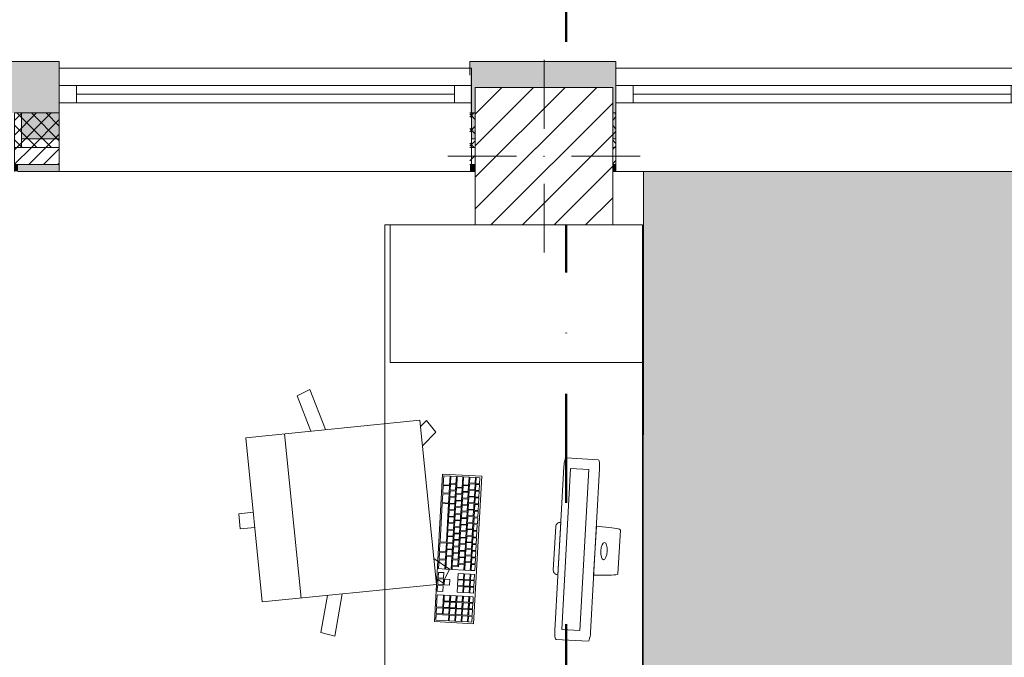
# Model space of a CAD drawing. Header units: millimetres. Extents: x -30280 to 19093, y -19247 to 4746.
# Tile 6 of 164: x -20576 to -17711, y -13752 to -11898. Entities that reach past the tile are written whole.
import ezdxf
from ezdxf.enums import TextEntityAlignment as Align

# ---------------------------------------------------------------- set-up
doc = ezdxf.new("R2010")
doc.units = ezdxf.units.MM
doc.header["$MEASUREMENT"] = 0
doc.linetypes.add('Punto & Rayas', pattern=[670.277762, 317.5, -176.388889, 0, -176.388874])
doc.linetypes.add('Wipeout_Contour', pattern=[1000, 0, -1000])
for name, color, linetype, lineweight, true_color in [('01_2D_Ambit_Pluma_Nº__242', 7, 'Continuous', 50, 0xfb0013), ('12_FAÇ_Façana_Pluma_Nº__102', 7, 'Continuous', 5, 0xcccccc), ('12_FAÇ_Façana_Pluma_Nº__174', 7, 'Continuous', 13, 0xe4ad2c), ('12_FAÇ_Façana_Pluma_Nº__176', 7, 'Continuous', 15, 0x93a0c6), ('Nuevo_05_AUX_Treball_Pluma_Nº__3', 7, 'Continuous', 5, 0xa4a4a4)]:
    doc.layers.add(name, color=color, linetype=linetype, lineweight=lineweight, true_color=true_color)
for name, color, linetype in [('10_ESTR_Pilars', 7, 'Continuous'), ('12_FAÇ_Façana', 7, 'Continuous'), ('Nuevo_05_AUX_Treball', 7, 'Continuous'), ('Nuevo_09_EI_Mobiliari general', 7, 'Continuous'), ('Nuevo_Ventanas Archicad', 7, 'Continuous'), ('Ventanas Archicad', 7, 'Continuous')]:
    doc.layers.add(name, color=color, linetype=linetype)
for name, color, linetype, lineweight in [('10_ESTR_Pilars_Pluma_Nº__20', 1, 'Continuous', 5), ('10_ESTR_Pilars_Pluma_Nº__28', 7, 'Continuous', 20), ('10_ESTR_Pilars_Pluma_Nº__42', 8, 'Continuous', 25), ('12_FAÇ_Façana_Pluma_Nº__1', 7, 'Continuous', 5), ('12_FAÇ_Façana_Pluma_Nº__2', 8, 'Continuous', 5), ('12_FAÇ_Façana_Pluma_Nº__7', 7, 'Continuous', 5), ('Nuevo_09_EI_Mobiliari general_Pluma_Nº__1', 7, 'Continuous', 5), ('Nuevo_Sellos de Zona Archicad_Pluma_Nº__1', 7, 'Continuous', 5), ('Nuevo_Ventanas Archicad_Pluma_Nº__1', 7, 'Continuous', 5), ('Nuevo_Ventanas Archicad_Pluma_Nº__7', 7, 'Continuous', 5), ('Ventanas Archicad_Pluma_Nº__1', 7, 'Continuous', 5), ('Ventanas Archicad_Pluma_Nº__7', 7, 'Continuous', 5)]:
    doc.layers.add(name, color=color, linetype=linetype, lineweight=lineweight)
doc.styles.add('Estilo_Generado_1', font='txt')
pattern_1 = [(45, (0, 0), (-21.213203, 21.213203), [])]
pattern_2 = [(45, (0, 0), (-21.213203, 21.213203), []), (135, (0, 0), (21.213203, 21.213203), [])]
pattern_3 = [(0, (0, 0), (0, 75), [0, -75])]

# ---------------------------------------------------------------- blocks, each defined once
blk = doc.blocks.new('Planta 1_Sala d_Espera_11_1', base_point=(-17126.3, -15685.3))
at = {"layer": 'Nuevo_05_AUX_Treball', "linetype": 'Continuous', "lineweight": 0, "true_color": 0xf0ffcc}
blk.add_hatch(color=254, dxfattribs=at).paths.add_polyline_path([(-18761.4, -12339), (-18763.6, -16938), (-13089.4, -16938), (-13089.3, -15430.9), (-13084.7, -12339), (-14286.1, -12339), (-14286.1, -12404), (-17641.1, -12404), (-17641.1, -12339)])
at = {"layer": 'Nuevo_05_AUX_Treball_Pluma_Nº__3', "color": 253, "linetype": 'Continuous', "lineweight": 5, "true_color": 0xa4a4a4, "flags": 128}
blk.add_lwpolyline([(-18761.4, -12339), (-18763.6, -16938), (-13089.4, -16938), (-13089.3, -15430.9), (-13084.7, -12339), (-14286.1, -12339), (-14286.1, -12404), (-17641.1, -12404), (-17641.1, -12339)], close=True, dxfattribs=at)
at = {"layer": 'Nuevo_Sellos de Zona Archicad_Pluma_Nº__1', "color": 7, "lineweight": 5, "style": 'Estilo_Generado_1'}
for tag, p in [('ROOM_NAME', (-17126.3, -15743.4)), ('ROOM_NUMBER', (-17126.3, -15967.8)), ('ROOM_AREA', (-17126.3, -16195.2))]:
    blk.add_attdef(tag, text='', height=120, dxfattribs=at).set_placement(p, align=Align.TOP_LEFT)
blk = doc.blocks.new('Muro_28_1', base_point=(-18841.1, -12339))
at = {"layer": '12_FAÇ_Façana_Pluma_Nº__102', "linetype": 'Continuous', "lineweight": 0, "true_color": 0xe5e5e5}
blk.add_hatch(color=254, dxfattribs=at).paths.add_polyline_path([(-19266.1, -12019), (-19266.1, -12169), (-19250.4, -12169), (-19250.4, -12094.6), (-18850.4, -12094.6), (-18850.4, -12169), (-18841.1, -12169), (-18841.1, -12019)])
at = {"layer": '12_FAÇ_Façana_Pluma_Nº__174', "linetype": 'Continuous', "lineweight": 13, "true_color": 0xe4ad2c}
h = blk.add_hatch(dxfattribs=at)
h.set_pattern_fill('SATE_Aislamiento_0001', color=42, style=0, pattern_type=2)
h.set_pattern_definition(pattern_2)
h.paths.add_polyline_path([(-19266.1, -12269), (-19250.4, -12269), (-19250.4, -12169), (-19266.1, -12169)])
h = blk.add_hatch(dxfattribs=at)
h.set_pattern_fill('SATE_Aislamiento_0001', color=42, style=0, pattern_type=2)
h.set_pattern_definition(pattern_2)
h.paths.add_polyline_path([(-18850.4, -12269), (-18841.1, -12269), (-18841.1, -12169), (-18850.4, -12169)])
at = {"layer": '12_FAÇ_Façana_Pluma_Nº__176', "linetype": 'Continuous', "lineweight": 0, "true_color": 0x495063}
for points in [[(-19266.1, -12339), (-19250.4, -12339), (-19250.4, -12319), (-19266.1, -12319)], [(-18850.4, -12339), (-18841.1, -12339), (-18841.1, -12319), (-18850.4, -12319)]]:
    blk.add_hatch(color=251, dxfattribs=at).paths.add_polyline_path(points)
at = {"layer": '12_FAÇ_Façana_Pluma_Nº__2', "linetype": 'Continuous', "lineweight": 5}
h = blk.add_hatch(dxfattribs=at)
h.set_pattern_fill('Ceramic_0001', color=8, style=0, pattern_type=2)
h.set_pattern_definition(pattern_1)
h.paths.add_polyline_path([(-19266.1, -12319), (-19250.4, -12319), (-19250.4, -12269), (-19266.1, -12269)])
h = blk.add_hatch(dxfattribs=at)
h.set_pattern_fill('Ceramic_0001', color=8, style=0, pattern_type=2)
h.set_pattern_definition(pattern_1)
h.paths.add_polyline_path([(-18850.4, -12319), (-18841.1, -12319), (-18841.1, -12269), (-18850.4, -12269)])
at = {"layer": '12_FAÇ_Façana_Pluma_Nº__7', "color": 7, "linetype": 'Continuous', "lineweight": 5}
for p, q in [((-19266.1, -12169), (-19250.4, -12169)), ((-18850.4, -12169), (-18841.1, -12169)), ((-19266.1, -12269), (-19250.4, -12269)), ((-18850.4, -12269), (-18841.1, -12269)), ((-19266.1, -12319), (-19250.4, -12319)), ((-18850.4, -12319), (-18841.1, -12319))]:
    blk.add_line(p, q, dxfattribs=at)
at = {"layer": '12_FAÇ_Façana_Pluma_Nº__7', "color": 7, "linetype": 'Continuous', "lineweight": 5, "flags": 128}
for points in [[(-18841.1, -12019), (-19266.1, -12019)], [(-19266.1, -12019), (-19266.1, -12059)], [(-18841.1, -12339), (-18841.1, -12019)], [(-19266.1, -12339), (-19250.4, -12339)], [(-18850.4, -12339), (-18841.1, -12339)]]:
    blk.add_lwpolyline(points, dxfattribs=at)
blk = doc.blocks.new('Muro_29_1', base_point=(-20461.1, -12339))
at = {"layer": '12_FAÇ_Façana_Pluma_Nº__102', "linetype": 'Continuous', "lineweight": 0, "true_color": 0xe5e5e5}
for points in [[(-22071.1, -12019), (-22071.1, -12169), (-21531.2, -12169), (-21531.2, -12039.6), (-21181.2, -12039.6), (-21181.2, -12169), (-20681.4, -12169), (-20681.4, -12019)], [(-20681.4, -12169), (-20591.4, -12169), (-20591.4, -12019), (-20681.4, -12019)], [(-20591.4, -12169), (-20461.1, -12169), (-20461.1, -12019), (-20591.4, -12019)]]:
    blk.add_hatch(color=254, dxfattribs=at).paths.add_polyline_path(points)
at = {"layer": '12_FAÇ_Façana_Pluma_Nº__174', "linetype": 'Continuous', "lineweight": 13, "true_color": 0xe4ad2c}
h = blk.add_hatch(dxfattribs=at)
h.set_pattern_fill('SATE_Aislamiento_0001', color=42, style=0, pattern_type=2)
h.set_pattern_definition(pattern_2)
h.paths.add_polyline_path([(-22071.1, -12169), (-22071.1, -12269), (-21531.2, -12269), (-21531.2, -12169)])
h = blk.add_hatch(dxfattribs=at)
h.set_pattern_fill('SATE_Aislamiento_0001', color=42, style=0, pattern_type=2)
h.set_pattern_definition(pattern_2)
h.paths.add_polyline_path([(-21181.2, -12169), (-21181.2, -12269), (-20681.4, -12269), (-20681.4, -12169)])
h = blk.add_hatch(dxfattribs=at)
h.set_pattern_fill('SATE_Aislamiento_0001', color=42, style=0, pattern_type=2)
h.set_pattern_definition(pattern_2)
h.paths.add_polyline_path([(-20591.4, -12269), (-20461.1, -12269), (-20461.1, -12169), (-20591.4, -12169)])
at = {"layer": '12_FAÇ_Façana_Pluma_Nº__176', "linetype": 'Continuous', "lineweight": 0, "true_color": 0x495063}
for points in [[(-22071.1, -12319), (-22071.1, -12339), (-21531.2, -12339), (-21531.2, -12319)], [(-21181.2, -12319), (-21181.2, -12339), (-20691.4, -12339), (-20691.4, -12319)], [(-20691.4, -12339), (-20681.4, -12339), (-20681.4, -12319), (-20691.4, -12319)], [(-20591.4, -12339), (-20581.4, -12339), (-20581.4, -12319), (-20591.4, -12319)], [(-20581.4, -12339), (-20461.1, -12339), (-20461.1, -12319), (-20581.4, -12319)]]:
    blk.add_hatch(color=251, dxfattribs=at).paths.add_polyline_path(points)
at = {"layer": '12_FAÇ_Façana_Pluma_Nº__2', "linetype": 'Continuous', "lineweight": 5}
h = blk.add_hatch(dxfattribs=at)
h.set_pattern_fill('Ceramic_0001', color=8, style=0, pattern_type=2)
h.set_pattern_definition(pattern_1)
h.paths.add_polyline_path([(-22071.1, -12269), (-22071.1, -12319), (-21531.2, -12319), (-21531.2, -12269)])
h = blk.add_hatch(dxfattribs=at)
h.set_pattern_fill('Ceramic_0001', color=8, style=0, pattern_type=2)
h.set_pattern_definition(pattern_1)
h.paths.add_polyline_path([(-21181.2, -12269), (-21181.2, -12319), (-20681.4, -12319), (-20681.4, -12269)])
h = blk.add_hatch(dxfattribs=at)
h.set_pattern_fill('Ceramic_0001', color=8, style=0, pattern_type=2)
h.set_pattern_definition(pattern_1)
h.paths.add_polyline_path([(-20591.4, -12319), (-20461.1, -12319), (-20461.1, -12269), (-20591.4, -12269)])
at = {"layer": '12_FAÇ_Façana_Pluma_Nº__7', "color": 7, "linetype": 'Continuous', "lineweight": 5}
for p, q in [((-22071.1, -12169), (-21531.2, -12169)), ((-21181.2, -12169), (-20681.4, -12169)), ((-20681.4, -12169), (-20681.4, -12269)), ((-20591.4, -12269), (-20591.4, -12169)), ((-20591.4, -12169), (-20461.1, -12169)), ((-22071.1, -12269), (-21531.2, -12269)), ((-21181.2, -12269), (-20681.4, -12269)), ((-20681.4, -12269), (-20681.4, -12319)), ((-20591.4, -12319), (-20591.4, -12269)), ((-20591.4, -12269), (-20461.1, -12269)), ((-22071.1, -12319), (-21531.2, -12319)), ((-21181.2, -12319), (-20681.4, -12319)), ((-20681.4, -12319), (-20681.4, -12339)), ((-20591.4, -12339), (-20591.4, -12319)), ((-20591.4, -12319), (-20461.1, -12319))]:
    blk.add_line(p, q, dxfattribs=at)
at = {"layer": '12_FAÇ_Façana_Pluma_Nº__7', "color": 7, "linetype": 'Continuous', "lineweight": 5, "flags": 128}
for points in [[(-20461.1, -12019), (-22071.1, -12019)], [(-22071.1, -12019), (-22071.1, -12059)], [(-20461.1, -12059), (-20461.1, -12019)], [(-22071.1, -12339), (-21531.2, -12339)], [(-21181.2, -12339), (-20691.4, -12339)], [(-20581.4, -12339), (-20461.1, -12339)]]:
    blk.add_lwpolyline(points, dxfattribs=at)
blk = doc.blocks.new('Ventana Vertical Multi-Faja 27_8')
at = {"layer": 'Ventanas Archicad_Pluma_Nº__1', "color": 7, "linetype": 'Continuous', "lineweight": 5}
for p, q in [((-600, 50), (600, 50)), ((-600, 0), (-550, 0)), ((-550, 0), (-550, -50)), ((-550, 0), (550, 0)), ((550, -50), (550, 0)), ((550, 0), (600, 0)), ((-550, -25), (550, -25)), ((-550, -50), (-600, -50)), ((550, -50), (-550, -50)), ((600, -50), (550, -50)), ((-600, -180), (-600, -155)), ((600, -180), (600, -155)), ((-600, -250), (600, -250))]:
    blk.add_line(p, q, dxfattribs=at)
at = {"layer": 'Ventanas Archicad_Pluma_Nº__7', "color": 7, "linetype": 'Continuous', "lineweight": 5}
for p, q in [((-600, 50), (-600, 30)), ((-600, 30), (-600, 0)), ((-600, 30), (-600, 0)), ((600, 50), (600, 30)), ((600, 30), (600, 0)), ((600, 30), (600, 0)), ((-600, 0), (-600, -50)), ((-600, 0), (-600, -50)), ((-600, 0), (-600, -50)), ((-600, 0), (-600, -50)), ((600, 0), (600, -50)), ((600, 0), (600, -50)), ((600, 0), (600, -50)), ((600, 0), (600, -50)), ((-600, -50), (-600, -80)), ((-600, -50), (-600, -80)), ((600, -50), (600, -80)), ((600, -50), (600, -80)), ((-600, -80), (-600, -155)), ((-600, -80), (-600, -155)), ((600, -80), (600, -155)), ((600, -80), (600, -155)), ((-600, -180), (-600, -230)), ((600, -180), (600, -230)), ((-600, -230), (-600, -250)), ((600, -230), (600, -250))]:
    blk.add_line(p, q, dxfattribs=at)
blk = doc.blocks.new('Muro_30_1', base_point=(-19266.1, -12339))
at = {"layer": '12_FAÇ_Façana', "linetype": 'Continuous', "lineweight": 0, "true_color": 0x000000}
h = blk.add_hatch(dxfattribs=at)
h.set_pattern_fill('Yeso_0001', color=18, style=0, pattern_type=2)
h.set_pattern_definition(pattern_3)
h.paths.add_polyline_path([(-20461.1, -12269), (-20461.1, -12244), (-20571.1, -12244), (-20571.1, -12269)])
h = blk.add_hatch(dxfattribs=at)
h.set_pattern_fill('Yeso_0001', color=18, style=0, pattern_type=2)
h.set_pattern_definition(pattern_3)
h.paths.add_polyline_path([(-19261.1, -12269), (-19151.1, -12269), (-19151.1, -12244), (-19261.1, -12244)])
at = {"layer": '12_FAÇ_Façana_Pluma_Nº__102', "linetype": 'Continuous', "lineweight": 0, "true_color": 0xe5e5e5}
for points in [[(-20571.1, -12169), (-20571.1, -12244), (-20461.1, -12244), (-20461.1, -12059)], [(-19151.1, -12169), (-19261.1, -12059), (-19261.1, -12244), (-19151.1, -12244)]]:
    blk.add_hatch(color=254, dxfattribs=at).paths.add_polyline_path(points)
at = {"layer": '12_FAÇ_Façana_Pluma_Nº__1', "color": 7, "linetype": 'Continuous', "lineweight": 5}
for p, q in [((-20571.1, -12244), (-20571.1, -12269)), ((-20461.1, -12244), (-20571.1, -12244)), ((-20461.1, -12269), (-20461.1, -12244)), ((-19261.1, -12269), (-19261.1, -12244)), ((-19261.1, -12244), (-19151.1, -12244)), ((-19151.1, -12244), (-19151.1, -12269)), ((-20571.1, -12269), (-20461.1, -12269)), ((-19151.1, -12269), (-19261.1, -12269))]:
    blk.add_line(p, q, dxfattribs=at)
at = {"layer": '12_FAÇ_Façana_Pluma_Nº__7', "color": 7, "linetype": 'Continuous', "lineweight": 5}
for p, q in [((-20461.1, -12039), (-20461.1, -12059)), ((-20461.1, -12059), (-20461.1, -12089)), ((-20461.1, -12059), (-20461.1, -12089)), ((-19261.1, -12039), (-19261.1, -12059)), ((-19261.1, -12059), (-19261.1, -12089)), ((-19261.1, -12059), (-19261.1, -12089)), ((-20461.1, -12089), (-20461.1, -12139)), ((-20461.1, -12089), (-20461.1, -12139)), ((-19261.1, -12089), (-19261.1, -12139)), ((-19261.1, -12089), (-19261.1, -12139)), ((-20461.1, -12139), (-20461.1, -12169)), ((-20461.1, -12139), (-20461.1, -12169)), ((-19261.1, -12139), (-19261.1, -12169)), ((-19261.1, -12139), (-19261.1, -12169)), ((-20571.1, -12169), (-20571.1, -12244)), ((-20461.1, -12169), (-20461.1, -12244)), ((-20461.1, -12169), (-20461.1, -12244)), ((-19261.1, -12169), (-19261.1, -12244)), ((-19261.1, -12169), (-19261.1, -12244)), ((-19151.1, -12169), (-19151.1, -12244)), ((-20461.1, -12269), (-20461.1, -12319)), ((-19261.1, -12269), (-19261.1, -12319)), ((-20461.1, -12319), (-20461.1, -12339)), ((-19261.1, -12319), (-19261.1, -12339))]:
    blk.add_line(p, q, dxfattribs=at)
at = {"layer": 'Ventanas Archicad', "color": 253, "linetype": 'Continuous', "lineweight": 5, "true_color": 0xa4a4a6, "zscale": 1000}
blk.add_blockref('Ventana Vertical Multi-Faja 27_8', (-19861.1, -12089), dxfattribs=at)
blk = doc.blocks.new('Ventana Vertical Multi-Faja 27_9')
at = {"layer": 'Nuevo_Ventanas Archicad_Pluma_Nº__1', "color": 7, "linetype": 'Continuous', "lineweight": 5}
for p, q in [((-600, 50), (600, 50)), ((-600, 0), (-550, 0)), ((-550, 0), (-550, -50)), ((-550, 0), (550, 0)), ((550, -50), (550, 0)), ((550, 0), (600, 0)), ((-550, -25), (550, -25)), ((-550, -50), (-600, -50)), ((550, -50), (-550, -50)), ((600, -50), (550, -50)), ((-600, -180), (-600, -155)), ((600, -180), (600, -155)), ((-600, -250), (600, -250))]:
    blk.add_line(p, q, dxfattribs=at)
at = {"layer": 'Nuevo_Ventanas Archicad_Pluma_Nº__7', "color": 7, "linetype": 'Continuous', "lineweight": 5}
for p, q in [((-600, 50), (-600, 30)), ((-600, 30), (-600, 0)), ((-600, 30), (-600, 0)), ((600, 50), (600, 30)), ((600, 30), (600, 0)), ((600, 30), (600, 0)), ((-600, 0), (-600, -50)), ((-600, 0), (-600, -50)), ((-600, 0), (-600, -50)), ((-600, 0), (-600, -50)), ((600, 0), (600, -50)), ((600, 0), (600, -50)), ((600, 0), (600, -50)), ((600, 0), (600, -50)), ((-600, -50), (-600, -80)), ((-600, -50), (-600, -80)), ((600, -50), (600, -80)), ((600, -50), (600, -80)), ((-600, -80), (-600, -155)), ((-600, -80), (-600, -155)), ((600, -80), (600, -155)), ((600, -80), (600, -155)), ((-600, -180), (-600, -230)), ((600, -180), (600, -230)), ((-600, -230), (-600, -250)), ((600, -230), (600, -250))]:
    blk.add_line(p, q, dxfattribs=at)
blk = doc.blocks.new('Muro_31_1', base_point=(-17595.4, -12339))
at = {"layer": '12_FAÇ_Façana', "linetype": 'Continuous', "lineweight": 0, "true_color": 0x000000}
h = blk.add_hatch(dxfattribs=at)
h.set_pattern_fill('Yeso_0001', color=18, style=0, pattern_type=2)
h.set_pattern_definition(pattern_3)
h.paths.add_polyline_path([(-18841.1, -12269), (-18841.1, -12244), (-18951.1, -12244), (-18951.1, -12269)])
h = blk.add_hatch(dxfattribs=at)
h.set_pattern_fill('Yeso_0001', color=18, style=0, pattern_type=2)
h.set_pattern_definition(pattern_3)
h.paths.add_polyline_path([(-17641.1, -12269), (-17531.1, -12269), (-17531.1, -12244), (-17641.1, -12244)])
at = {"layer": '12_FAÇ_Façana_Pluma_Nº__102', "linetype": 'Continuous', "lineweight": 0, "true_color": 0xe5e5e5}
for points in [[(-18951.1, -12169), (-18951.1, -12244), (-18841.1, -12244), (-18841.1, -12059)], [(-17641.1, -12059), (-17595.4, -12104.7), (-17595.4, -12059)], [(-17531.1, -12169), (-17641.1, -12059), (-17641.1, -12244), (-17531.1, -12244)]]:
    blk.add_hatch(color=254, dxfattribs=at).paths.add_polyline_path(points)
at = {"layer": '12_FAÇ_Façana_Pluma_Nº__176', "linetype": 'Continuous', "lineweight": 0, "true_color": 0x495063}
for points in [[(-17595.4, -12039), (-17641.1, -12039), (-17641.1, -12059), (-17595.4, -12059)], [(-17641.1, -12339), (-17595.4, -12339), (-17595.4, -12319), (-17641.1, -12319)]]:
    blk.add_hatch(color=251, dxfattribs=at).paths.add_polyline_path(points)
at = {"layer": '12_FAÇ_Façana_Pluma_Nº__2', "linetype": 'Continuous', "lineweight": 5}
h = blk.add_hatch(dxfattribs=at)
h.set_pattern_fill('Ceramic_0001', color=8, style=0, pattern_type=2)
h.set_pattern_definition(pattern_1)
h.paths.add_polyline_path([(-17641.1, -12269), (-17641.1, -12319), (-17595.4, -12319), (-17595.4, -12269)])
at = {"layer": '12_FAÇ_Façana_Pluma_Nº__1', "color": 7, "linetype": 'Continuous', "lineweight": 5}
for p, q in [((-18951.1, -12244), (-18951.1, -12269)), ((-18841.1, -12244), (-18951.1, -12244)), ((-18841.1, -12269), (-18841.1, -12244)), ((-17641.1, -12269), (-17641.1, -12244)), ((-17641.1, -12244), (-17531.1, -12244)), ((-17531.1, -12244), (-17531.1, -12269)), ((-18951.1, -12269), (-18841.1, -12269)), ((-17531.1, -12269), (-17641.1, -12269))]:
    blk.add_line(p, q, dxfattribs=at)
at = {"layer": '12_FAÇ_Façana_Pluma_Nº__7', "color": 7, "linetype": 'Continuous', "lineweight": 5}
for p, q in [((-18841.1, -12039), (-18841.1, -12059)), ((-18841.1, -12059), (-18841.1, -12089)), ((-18841.1, -12059), (-18841.1, -12089)), ((-17641.1, -12039), (-17641.1, -12059)), ((-17595.4, -12059), (-17641.1, -12059)), ((-17641.1, -12059), (-17641.1, -12089)), ((-17641.1, -12059), (-17641.1, -12089)), ((-18841.1, -12089), (-18841.1, -12139)), ((-18841.1, -12089), (-18841.1, -12139)), ((-17641.1, -12089), (-17641.1, -12139)), ((-17641.1, -12089), (-17641.1, -12139)), ((-18841.1, -12139), (-18841.1, -12169)), ((-18841.1, -12139), (-18841.1, -12169)), ((-17641.1, -12139), (-17641.1, -12169)), ((-17641.1, -12139), (-17641.1, -12169)), ((-18951.1, -12169), (-18951.1, -12244)), ((-18841.1, -12169), (-18841.1, -12244)), ((-18841.1, -12169), (-18841.1, -12244)), ((-17641.1, -12169), (-17641.1, -12244)), ((-17641.1, -12169), (-17641.1, -12244)), ((-17531.1, -12169), (-17531.1, -12244)), ((-18841.1, -12269), (-18841.1, -12319)), ((-17641.1, -12269), (-17641.1, -12319)), ((-18841.1, -12319), (-18841.1, -12339)), ((-17641.1, -12319), (-17595.4, -12319)), ((-17641.1, -12319), (-17641.1, -12339))]:
    blk.add_line(p, q, dxfattribs=at)
at = {"layer": '12_FAÇ_Façana_Pluma_Nº__7', "color": 7, "linetype": 'Continuous', "lineweight": 5, "flags": 128}
for points in [[(-17595.4, -12039), (-17641.1, -12039)], [(-17595.4, -12059), (-17595.4, -12039)], [(-17595.4, -12339), (-17595.4, -12269)], [(-17641.1, -12339), (-17595.4, -12339)]]:
    blk.add_lwpolyline(points, dxfattribs=at)
at = {"layer": 'Nuevo_Ventanas Archicad', "color": 253, "linetype": 'Continuous', "lineweight": 5, "true_color": 0xa4a4a6, "zscale": 1000}
blk.add_blockref('Ventana Vertical Multi-Faja 27_9', (-18241.1, -12089), dxfattribs=at)
blk = doc.blocks.new('Pilar_18_1', base_point=(-19050.4, -12294.6))
at = {"color": 254, "linetype": 'Wipeout_Contour', "lineweight": 0, "ltscale": 90696.287386}
blk.add_wipeout([(-19250.4, -12494.6), (-18850.4, -12494.6), (-18850.4, -12094.6), (-19250.4, -12094.6)], dxfattribs=at).dxf.layer = '10_ESTR_Pilars'
at = {"layer": '10_ESTR_Pilars_Pluma_Nº__42', "linetype": 'Continuous', "lineweight": 25}
h = blk.add_hatch(dxfattribs=at)
h.set_pattern_fill('00_GCT_trama_45º_e1_400__05', color=8, style=0, pattern_type=2)
h.set_pattern_definition([(45, (0, 0), (-45.96194, 45.96194), [])])
h.paths.add_polyline_path([(-19250.4, -12494.6), (-18850.4, -12494.6), (-18850.4, -12094.6), (-19250.4, -12094.6)])
at = {"layer": '10_ESTR_Pilars_Pluma_Nº__20', "color": 1, "linetype": 'Continuous', "lineweight": 5}
for p, q in [((-19050.4, -12214.6), (-19050.4, -12014.6)), ((-19130.4, -12294.6), (-19330.4, -12294.6)), ((-18970.4, -12294.6), (-18770.4, -12294.6)), ((-19050.4, -12374.6), (-19050.4, -12574.6))]:
    blk.add_line(p, q, dxfattribs=at)
blk.add_point((-19050.4, -12294.6), dxfattribs=at)
at = {"layer": '10_ESTR_Pilars_Pluma_Nº__28', "color": 7, "linetype": 'Continuous', "lineweight": 20, "flags": 128}
blk.add_lwpolyline([(-19250.4, -12494.6), (-18850.4, -12494.6), (-18850.4, -12094.6), (-19250.4, -12094.6)], close=True, dxfattribs=at)
blk = doc.blocks.new('Silla Oficina 04 27')
at = {"layer": 'Nuevo_09_EI_Mobiliari general_Pluma_Nº__1', "color": 7, "linetype": 'Continuous', "lineweight": 5}
for p, q in [((335.5, 589.5), (335.5, 546.8)), ((335.5, 589.5), (379.5, 589.5)), ((379.5, 589.5), (379.5, 546.8)), ((597.6, 546.8), (117.3, 546.8)), ((117.3, 546.8), (117.3, 37.5)), ((117.3, 546.8), (117.3, 37.5)), ((597.6, 546.8), (597.6, 37.5)), ((597.6, 37.5), (597.6, 546.8)), ((597.6, 546.8), (597.6, 37.5)), ((117.3, 433.1), (597.6, 433.1)), ((-3.2, 347.1), (11.5, 386.1)), ((11.5, 386.1), (117.3, 356.4)), ((703.4, 386.1), (597.6, 356.4)), ((718.1, 347.1), (703.4, 386.1)), ((117.3, 313.2), (-3.2, 347.1)), ((597.6, 313.2), (718.1, 347.1)), ((117.3, 37.5), (597.6, 37.5)), ((119.9, 18.7), (135.6, 37.5)), ((157.3, -4.7), (192.7, 37.5)), ((557.7, -4.7), (522.2, 37.5)), ((595, 18.7), (579.3, 37.5)), ((119.9, 18.7), (157.3, -4.7)), ((595, 18.7), (557.7, -4.7))]:
    blk.add_line(p, q, dxfattribs=at)
blk = doc.blocks.new('Mesa Oficina Rect 27')
at = {"layer": 'Nuevo_09_EI_Mobiliari general_Pluma_Nº__1', "color": 7, "linetype": 'Continuous', "lineweight": 5}
for p, q in [((0, 735), (400, 735)), ((400, 735), (400, 0)), ((2659.4, 735), (2259.4, 735)), ((2259.4, 735), (2259.4, 0))]:
    blk.add_line(p, q, dxfattribs=at)
at = {"layer": 'Nuevo_09_EI_Mobiliari general_Pluma_Nº__1', "color": 7, "linetype": 'Continuous', "lineweight": 5, "flags": 128}
blk.add_lwpolyline([(0, 0), (2659.4, 0), (2659.4, 750), (0, 750)], close=True, dxfattribs=at)
blk = doc.blocks.new('iMac 27_2')
at = {"layer": 'Nuevo_09_EI_Mobiliari general_Pluma_Nº__1', "color": 7, "linetype": 'Continuous', "lineweight": 5}
for p, q in [((238.8, 118), (-238.8, 118)), ((-264.1, 112.5), (-264.2, 19.6)), ((234.2, 86.8), (-234.2, 86.8)), ((-234.2, 86.8), (-234.2, 34)), ((234.2, 34), (234.2, 86.8)), ((264.1, 112.5), (264.2, 112.4)), ((264.2, 112.4), (264.2, 19.6)), ((-234.2, 34), (234.2, 34)), ((-238.8, 14), (238.8, 14))]:
    blk.add_line(p, q, dxfattribs=at)
at = {"layer": 'Nuevo_09_EI_Mobiliari general_Pluma_Nº__1', "color": 7, "linetype": 'Continuous', "lineweight": 5, "flags": 128}
blk.add_lwpolyline([(63.7, 188.4), (-63.7, 188.4), (-64.7, 188.2), (-65.8, 186), (-66.8, 182), (-67.7, 176.6), (-68.5, 170.2), (-69, 163.2), (-71.4, 118), (71.4, 118), (69, 163.2), (68.5, 170.2), (67.7, 176.6), (66.8, 182), (65.8, 186), (64.7, 188.2)], close=True, dxfattribs=at)
blk.add_lwpolyline([(63.5, 0, 0.431428), (76.1, 13.9), (-76.1, 13.9, 0.443051), (-63.5, 0)], format="xyb", close=True, dxfattribs=at)
at = {"layer": 'Nuevo_09_EI_Mobiliari general_Pluma_Nº__1', "color": 7, "linetype": 'Continuous', "lineweight": 5}
for centre, radius, start, end in [((-260.1, 111.3), 4.13, 103.6734, 163.559), ((-241.2, 44), 74, 88.1122, 105.609), ((241.2, 44), 74, 74.391, 91.8878), ((260.1, 111.3), 4.13, 16.441, 76.3266), ((-260.1, 20.7), 4.16, 195.3476, 255.2331), ((-239.6, 101.6), 87.6, 255.716, 270.5484), ((241.2, 88.3), 74.3, 268.1194, 285.6162), ((260.1, 20.7), 4.16, 284.7669, 344.6524)]:
    blk.add_arc(centre, radius, start, end, dxfattribs=at)
blk.add_ellipse((0, 144.2), major_axis=(25.2, 0), ratio=0.377358, dxfattribs=at)
blk = doc.blocks.new('Teclado (Apple) 27_3')
at = {"layer": 'Nuevo_09_EI_Mobiliari general_Pluma_Nº__1', "color": 7, "linetype": 'Continuous', "lineweight": 5}
for p, q in [((5, 109), (22, 109)), ((5, 98.5), (5, 109)), ((22, 98.5), (5, 98.5)), ((21.5, 96), (5, 96)), ((5, 96), (5, 80)), ((21.5, 80), (21.5, 96)), ((22, 109), (22, 98.5)), ((40.6, 96), (24, 96)), ((24, 96), (24, 80)), ((24.5, 109), (41.5, 109)), ((24.5, 98.5), (24.5, 109)), ((41.5, 98.5), (24.5, 98.5)), ((40.6, 80), (40.6, 96)), ((41.5, 109), (41.5, 98.5)), ((59.6, 96), (43.1, 96)), ((43.1, 96), (43.1, 80)), ((44, 109), (61, 109)), ((44, 98.5), (44, 109)), ((61, 98.5), (44, 98.5)), ((59.6, 80), (59.6, 96)), ((61, 109), (61, 98.5)), ((78.7, 96), (62.1, 96)), ((62.1, 96), (62.1, 80)), ((63.5, 109), (80.5, 109)), ((63.5, 98.5), (63.5, 109)), ((80.5, 98.5), (63.5, 98.5)), ((78.7, 80), (78.7, 96)), ((80.5, 109), (80.5, 98.5)), ((97.7, 96), (81.2, 96)), ((81.2, 96), (81.2, 80)), ((83, 109), (100, 109)), ((83, 98.5), (83, 109)), ((100, 98.5), (83, 98.5)), ((97.7, 80), (97.7, 96)), ((100, 109), (100, 98.5)), ((116.7, 96), (100.2, 96)), ((100.2, 96), (100.2, 80)), ((102.5, 109), (119.5, 109)), ((102.5, 98.5), (102.5, 109)), ((119.5, 98.5), (102.5, 98.5)), ((116.7, 80), (116.7, 96)), ((135.8, 96), (119.2, 96)), ((119.2, 96), (119.2, 80)), ((119.5, 109), (119.5, 98.5)), ((122, 109), (139, 109)), ((122, 98.5), (122, 109)), ((139, 98.5), (122, 98.5)), ((135.8, 80), (135.8, 96)), ((154.8, 96), (138.3, 96)), ((138.3, 96), (138.3, 80)), ((139, 109), (139, 98.5)), ((141.5, 109), (158.5, 109)), ((141.5, 98.5), (141.5, 109)), ((158.5, 98.5), (141.5, 98.5)), ((154.8, 80), (154.8, 96)), ((173.8, 96), (157.3, 96)), ((157.3, 96), (157.3, 80)), ((158.5, 109), (158.5, 98.5)), ((161, 109), (178, 109)), ((161, 98.5), (161, 109)), ((178, 98.5), (161, 98.5)), ((173.8, 80), (173.8, 96)), ((192.9, 96), (176.3, 96)), ((176.3, 96), (176.3, 80)), ((178, 109), (178, 98.5)), ((180.5, 109), (197.5, 109)), ((180.5, 98.5), (180.5, 109)), ((197.5, 98.5), (180.5, 98.5)), ((192.9, 80), (192.9, 96)), ((211.9, 96), (195.4, 96)), ((195.4, 96), (195.4, 80)), ((197.5, 109), (197.5, 98.5)), ((200, 109), (217, 109)), ((200, 98.5), (200, 109)), ((217, 98.5), (200, 98.5)), ((211.9, 80), (211.9, 96)), ((231, 96), (214.4, 96)), ((214.4, 96), (214.4, 80)), ((217, 109), (217, 98.5)), ((219.5, 109), (236.5, 109)), ((219.5, 98.5), (219.5, 109)), ((236.5, 98.5), (219.5, 98.5)), ((231, 80), (231, 96)), ((250, 96), (233.5, 96)), ((233.5, 96), (233.5, 80)), ((236.5, 109), (236.5, 98.5)), ((239, 109), (255.9, 109)), ((239, 98.5), (239, 109)), ((255.9, 98.5), (239, 98.5)), ((250, 80), (250, 96)), ((275.4, 96), (252.5, 96)), ((252.5, 96), (252.5, 80)), ((275.4, 96), (252.5, 96)), ((252.5, 96), (252.5, 80)), ((275.4, 96), (252.5, 96)), ((252.5, 96), (252.5, 80)), ((275.4, 96), (252.5, 96)), ((252.5, 96), (252.5, 80)), ((275.4, 96), (252.5, 96)), ((252.5, 96), (252.5, 80)), ((275.4, 96), (252.5, 96)), ((252.5, 96), (252.5, 80)), ((275.4, 96), (252.5, 96)), ((252.5, 96), (252.5, 80)), ((275.4, 96), (252.5, 96)), ((252.5, 96), (252.5, 80)), ((275.4, 96), (252.5, 96)), ((252.5, 96), (252.5, 80)), ((275.4, 96), (252.5, 96)), ((252.5, 96), (252.5, 80)), ((275.4, 96), (252.5, 96)), ((252.5, 96), (252.5, 80)), ((275.4, 96), (252.5, 96)), ((252.5, 96), (252.5, 80)), ((275.4, 96), (252.5, 96)), ((252.5, 96), (252.5, 80)), ((255.9, 109), (255.9, 98.5)), ((258.4, 109), (275.4, 109)), ((258.4, 98.5), (258.4, 109)), ((275.4, 98.5), (258.4, 98.5)), ((275.4, 109), (275.4, 98.5)), ((275.4, 80), (275.4, 96)), ((275.4, 80), (275.4, 96)), ((275.4, 80), (275.4, 96)), ((275.4, 80), (275.4, 96)), ((275.4, 80), (275.4, 96)), ((275.4, 80), (275.4, 96)), ((275.4, 80), (275.4, 96)), ((275.4, 80), (275.4, 96)), ((275.4, 80), (275.4, 96)), ((275.4, 80), (275.4, 96)), ((275.4, 80), (275.4, 96)), ((275.4, 80), (275.4, 96)), ((275.4, 80), (275.4, 96)), ((302.6, 109), (286.1, 109)), ((286.1, 109), (286.1, 98.5)), ((286.1, 98.5), (302.6, 98.5)), ((302.6, 96), (286.1, 96)), ((286.1, 96), (286.1, 80)), ((302.6, 98.5), (302.6, 109)), ((302.6, 80), (302.6, 96)), ((321.7, 109), (305.1, 109)), ((305.1, 109), (305.1, 98.5)), ((305.1, 98.5), (321.7, 98.5)), ((321.7, 96), (305.1, 96)), ((305.1, 96), (305.1, 80)), ((321.7, 98.5), (321.7, 109)), ((321.7, 80), (321.7, 96)), ((340.7, 109), (324.2, 109)), ((324.2, 109), (324.2, 98.5)), ((324.2, 98.5), (340.7, 98.5)), ((340.7, 96), (324.2, 96)), ((324.2, 96), (324.2, 80)), ((340.7, 98.5), (340.7, 109)), ((340.7, 80), (340.7, 96)), ((367.9, 109), (351.3, 109)), ((351.3, 109), (351.3, 98.5)), ((351.3, 98.5), (367.9, 98.5)), ((367.9, 96), (351.3, 96)), ((351.3, 96), (351.3, 80)), ((367.9, 98.5), (367.9, 109)), ((367.9, 80), (367.9, 96)), ((386.9, 109), (370.4, 109)), ((370.4, 109), (370.4, 98.5)), ((370.4, 98.5), (386.9, 98.5)), ((386.9, 96), (370.4, 96)), ((370.4, 96), (370.4, 80)), ((386.9, 98.5), (386.9, 109)), ((386.9, 80), (386.9, 96)), ((406, 109), (389.4, 109)), ((389.4, 109), (389.4, 98.5)), ((389.4, 98.5), (406, 98.5)), ((406, 96), (389.4, 96)), ((389.4, 96), (389.4, 80)), ((406, 98.5), (406, 109)), ((406, 80), (406, 96)), ((425, 109), (408.5, 109)), ((408.5, 109), (408.5, 98.5)), ((408.5, 98.5), (425, 98.5)), ((425, 96), (408.5, 96)), ((408.5, 96), (408.5, 80)), ((425, 98.5), (425, 109)), ((425, 80), (425, 96)), ((5, 80), (21.5, 80)), ((27.9, 77.5), (5, 77.5)), ((5, 77.5), (5, 61.5)), ((27.9, 77.5), (5, 77.5)), ((5, 77.5), (5, 61.5)), ((27.9, 77.5), (5, 77.5)), ((5, 77.5), (5, 61.5)), ((27.9, 77.5), (5, 77.5)), ((5, 77.5), (5, 61.5)), ((27.9, 77.5), (5, 77.5)), ((5, 77.5), (5, 61.5)), ((27.9, 77.5), (5, 77.5)), ((5, 77.5), (5, 61.5)), ((27.9, 77.5), (5, 77.5)), ((5, 77.5), (5, 61.5)), ((27.9, 77.5), (5, 77.5)), ((5, 77.5), (5, 61.5)), ((27.9, 77.5), (5, 77.5)), ((5, 77.5), (5, 61.5)), ((27.9, 77.5), (5, 77.5)), ((5, 77.5), (5, 61.5)), ((27.9, 77.5), (5, 77.5)), ((5, 77.5), (5, 61.5)), ((27.9, 77.5), (5, 77.5)), ((5, 77.5), (5, 61.5)), ((27.9, 77.5), (5, 77.5)), ((5, 77.5), (5, 61.5)), ((5, 61.5), (27.9, 61.5)), ((5, 61.5), (27.9, 61.5)), ((5, 61.5), (27.9, 61.5)), ((5, 61.5), (27.9, 61.5)), ((5, 61.5), (27.9, 61.5)), ((5, 61.5), (27.9, 61.5)), ((5, 61.5), (27.9, 61.5)), ((5, 61.5), (27.9, 61.5)), ((5, 61.5), (27.9, 61.5)), ((5, 61.5), (27.9, 61.5)), ((5, 61.5), (27.9, 61.5)), ((5, 61.5), (27.9, 61.5)), ((5, 61.5), (27.9, 61.5)), ((35.5, 59), (5, 59)), ((5, 59), (5, 43)), ((24, 80), (40.6, 80)), ((27.9, 61.5), (27.9, 77.5)), ((27.9, 61.5), (27.9, 77.5)), ((27.9, 61.5), (27.9, 77.5)), ((27.9, 61.5), (27.9, 77.5)), ((27.9, 61.5), (27.9, 77.5)), ((27.9, 61.5), (27.9, 77.5)), ((27.9, 61.5), (27.9, 77.5)), ((27.9, 61.5), (27.9, 77.5)), ((27.9, 61.5), (27.9, 77.5)), ((27.9, 61.5), (27.9, 77.5)), ((27.9, 61.5), (27.9, 77.5)), ((27.9, 61.5), (27.9, 77.5)), ((27.9, 61.5), (27.9, 77.5)), ((47, 77.5), (30.4, 77.5)), ((30.4, 77.5), (30.4, 61.5)), ((30.4, 61.5), (47, 61.5)), ((35.5, 43), (35.5, 59)), ((54.5, 59), (38, 59)), ((38, 59), (38, 43)), ((43.1, 80), (59.6, 80)), ((47, 61.5), (47, 77.5)), ((66, 77.5), (49.5, 77.5)), ((49.5, 77.5), (49.5, 61.5)), ((49.5, 61.5), (66, 61.5)), ((54.5, 43), (54.5, 59)), ((73.6, 59), (57, 59)), ((57, 59), (57, 43)), ((62.1, 80), (78.7, 80)), ((66, 61.5), (66, 77.5)), ((85.1, 77.5), (68.5, 77.5)), ((68.5, 77.5), (68.5, 61.5)), ((68.5, 61.5), (85.1, 61.5)), ((73.6, 43), (73.6, 59)), ((92.6, 59), (76.1, 59)), ((76.1, 59), (76.1, 43)), ((81.2, 80), (97.7, 80)), ((85.1, 61.5), (85.1, 77.5)), ((104.1, 77.5), (87.6, 77.5)), ((87.6, 77.5), (87.6, 61.5)), ((87.6, 61.5), (104.1, 61.5)), ((92.6, 43), (92.6, 59)), ((111.7, 59), (95.1, 59)), ((95.1, 59), (95.1, 43)), ((100.2, 80), (116.7, 80)), ((104.1, 61.5), (104.1, 77.5)), ((123.1, 77.5), (106.6, 77.5)), ((106.6, 77.5), (106.6, 61.5)), ((106.6, 61.5), (123.1, 61.5)), ((111.7, 43), (111.7, 59)), ((130.7, 59), (114.2, 59)), ((114.2, 59), (114.2, 43)), ((119.2, 80), (135.8, 80)), ((123.1, 61.5), (123.1, 77.5)), ((142.2, 77.5), (125.6, 77.5)), ((125.6, 77.5), (125.6, 61.5)), ((125.6, 61.5), (142.2, 61.5)), ((130.7, 43), (130.7, 59)), ((149.7, 59), (133.2, 59)), ((133.2, 59), (133.2, 43)), ((138.3, 80), (154.8, 80)), ((142.2, 61.5), (142.2, 77.5)), ((161.2, 77.5), (144.7, 77.5)), ((144.7, 77.5), (144.7, 61.5)), ((144.7, 61.5), (161.2, 61.5)), ((149.7, 43), (149.7, 59)), ((168.8, 59), (152.2, 59)), ((152.2, 59), (152.2, 43)), ((157.3, 80), (173.8, 80)), ((161.2, 61.5), (161.2, 77.5)), ((180.3, 77.5), (163.7, 77.5)), ((163.7, 77.5), (163.7, 61.5)), ((163.7, 61.5), (180.3, 61.5)), ((168.8, 43), (168.8, 59)), ((187.8, 59), (171.3, 59)), ((171.3, 59), (171.3, 43)), ((176.3, 80), (192.9, 80)), ((180.3, 61.5), (180.3, 77.5)), ((199.3, 77.5), (182.8, 77.5)), ((182.8, 77.5), (182.8, 61.5)), ((182.8, 61.5), (199.3, 61.5)), ((187.8, 43), (187.8, 59)), ((206.8, 59), (190.3, 59)), ((190.3, 59), (190.3, 43)), ((195.4, 80), (211.9, 80)), ((199.3, 61.5), (199.3, 77.5)), ((218.3, 77.5), (201.8, 77.5)), ((201.8, 77.5), (201.8, 61.5)), ((201.8, 61.5), (218.3, 61.5)), ((206.8, 43), (206.8, 59)), ((225.9, 59), (209.3, 59)), ((209.3, 59), (209.3, 43)), ((214.4, 80), (231, 80)), ((218.3, 61.5), (218.3, 77.5)), ((237.4, 77.5), (220.8, 77.5)), ((220.8, 77.5), (220.8, 61.5)), ((220.8, 61.5), (237.4, 61.5)), ((225.9, 43), (225.9, 59)), ((244.9, 59), (228.4, 59)), ((228.4, 59), (228.4, 43)), ((233.5, 80), (250, 80)), ((237.4, 61.5), (237.4, 77.5)), ((256.4, 77.5), (239.9, 77.5)), ((239.9, 77.5), (239.9, 61.5)), ((239.9, 61.5), (256.4, 61.5)), ((244.9, 43), (244.9, 59)), ((264, 59), (247.4, 59)), ((247.4, 59), (247.4, 43)), ((252.5, 80), (275.4, 80)), ((252.5, 80), (275.4, 80)), ((252.5, 80), (275.4, 80)), ((252.5, 80), (275.4, 80)), ((252.5, 80), (275.4, 80)), ((252.5, 80), (275.4, 80)), ((252.5, 80), (275.4, 80)), ((252.5, 80), (275.4, 80)), ((252.5, 80), (275.4, 80)), ((252.5, 80), (275.4, 80)), ((252.5, 80), (275.4, 80)), ((252.5, 80), (275.4, 80)), ((252.5, 80), (275.4, 80)), ((256.4, 61.5), (256.4, 77.5)), ((275.4, 77.5), (258.9, 77.5)), ((258.9, 77.5), (258.9, 61.5)), ((258.9, 61.5), (266.5, 61.5)), ((264, 43), (264, 59)), ((266.5, 61.5), (266.5, 43)), ((275.4, 43), (275.4, 77.5)), ((286.1, 80), (302.6, 80)), ((302.6, 77.5), (286.1, 77.5)), ((286.1, 77.5), (286.1, 61.5)), ((286.1, 61.5), (302.6, 61.5)), ((302.6, 61.5), (302.6, 77.5)), ((305.1, 80), (321.7, 80)), ((321.7, 77.5), (305.1, 77.5)), ((305.1, 77.5), (305.1, 61.5)), ((305.1, 61.5), (321.7, 61.5)), ((321.7, 61.5), (321.7, 77.5)), ((324.2, 80), (340.7, 80)), ((340.7, 77.5), (324.2, 77.5)), ((324.2, 77.5), (324.2, 61.5)), ((324.2, 61.5), (340.7, 61.5)), ((340.7, 61.5), (340.7, 77.5)), ((351.3, 80), (367.9, 80)), ((367.9, 77.5), (351.3, 77.5)), ((351.3, 77.5), (351.3, 61.5)), ((351.3, 61.5), (367.9, 61.5)), ((367.9, 59), (351.3, 59)), ((351.3, 59), (351.3, 43)), ((367.9, 61.5), (367.9, 77.5)), ((367.9, 43), (367.9, 59)), ((370.4, 80), (386.9, 80)), ((386.9, 77.5), (370.4, 77.5)), ((370.4, 77.5), (370.4, 61.5)), ((370.4, 61.5), (386.9, 61.5)), ((386.9, 59), (370.4, 59)), ((370.4, 59), (370.4, 43)), ((386.9, 61.5), (386.9, 77.5)), ((386.9, 43), (386.9, 59)), ((389.4, 80), (406, 80)), ((406, 77.5), (389.4, 77.5)), ((389.4, 77.5), (389.4, 61.5)), ((389.4, 61.5), (406, 61.5)), ((406, 59), (389.4, 59)), ((389.4, 59), (389.4, 43)), ((406, 61.5), (406, 77.5)), ((406, 43), (406, 59)), ((408.5, 80), (425, 80)), ((425, 77.5), (408.5, 77.5)), ((408.5, 77.5), (408.5, 61.5)), ((408.5, 61.5), (425, 61.5)), ((425, 59), (408.5, 59)), ((408.5, 59), (408.5, 43)), ((425, 61.5), (425, 77.5)), ((425, 43), (425, 59)), ((5, 43), (35.5, 43)), ((26, 40.5), (5, 40.5)), ((5, 40.5), (5, 24.5)), ((26, 24.5), (26, 40.5)), ((45, 40.5), (28.5, 40.5)), ((28.5, 40.5), (28.5, 24.5)), ((38, 43), (54.5, 43)), ((45, 24.5), (45, 40.5)), ((64.1, 40.5), (47.5, 40.5)), ((47.5, 40.5), (47.5, 24.5)), ((57, 43), (73.6, 43)), ((64.1, 24.5), (64.1, 40.5)), ((83.1, 40.5), (66.6, 40.5)), ((66.6, 40.5), (66.6, 24.5)), ((76.1, 43), (92.6, 43)), ((83.1, 24.5), (83.1, 40.5)), ((102.2, 40.5), (85.6, 40.5)), ((85.6, 40.5), (85.6, 24.5)), ((95.1, 43), (111.7, 43)), ((102.2, 24.5), (102.2, 40.5)), ((121.2, 40.5), (104.7, 40.5)), ((104.7, 40.5), (104.7, 24.5)), ((114.2, 43), (130.7, 43)), ((121.2, 24.5), (121.2, 40.5)), ((140.2, 40.5), (123.7, 40.5)), ((123.7, 40.5), (123.7, 24.5)), ((133.2, 43), (149.7, 43)), ((140.2, 24.5), (140.2, 40.5)), ((159.3, 40.5), (142.7, 40.5)), ((142.7, 40.5), (142.7, 24.5)), ((152.2, 43), (168.8, 43)), ((159.3, 24.5), (159.3, 40.5)), ((178.3, 40.5), (161.8, 40.5)), ((161.8, 40.5), (161.8, 24.5)), ((171.3, 43), (187.8, 43)), ((178.3, 24.5), (178.3, 40.5)), ((197.4, 40.5), (180.8, 40.5)), ((180.8, 40.5), (180.8, 24.5)), ((190.3, 43), (206.8, 43)), ((197.4, 24.5), (197.4, 40.5)), ((216.4, 40.5), (199.9, 40.5)), ((199.9, 40.5), (199.9, 24.5)), ((209.3, 43), (225.9, 43)), ((216.4, 24.5), (216.4, 40.5)), ((235.4, 40.5), (218.9, 40.5)), ((218.9, 40.5), (218.9, 24.5)), ((228.4, 43), (244.9, 43)), ((235.4, 24.5), (235.4, 40.5)), ((275.4, 40.5), (237.9, 40.5)), ((237.9, 40.5), (237.9, 24.5)), ((247.4, 43), (264, 43)), ((266.5, 43), (275.4, 43)), ((275.4, 24.5), (275.4, 40.5)), ((321.7, 38), (305.1, 38)), ((305.1, 38), (305.1, 22)), ((321.7, 22), (321.7, 38)), ((351.3, 43), (367.9, 43)), ((367.9, 40.5), (351.3, 40.5)), ((351.3, 40.5), (351.3, 24.5)), ((367.9, 24.5), (367.9, 40.5)), ((370.4, 43), (386.9, 43)), ((386.9, 40.5), (370.4, 40.5)), ((370.4, 40.5), (370.4, 24.5)), ((386.9, 24.5), (386.9, 40.5)), ((389.4, 43), (406, 43)), ((406, 40.5), (389.4, 40.5)), ((389.4, 40.5), (389.4, 24.5)), ((406, 24.5), (406, 40.5)), ((408.5, 43), (425, 43)), ((425, 40.5), (408.5, 40.5)), ((408.5, 40.5), (408.5, 3.5)), ((425, 3.5), (425, 40.5)), ((5, 24.5), (26, 24.5)), ((30.8, 22), (5, 22)), ((5, 22), (5, 3.5)), ((5, 3.5), (30.8, 3.5)), ((28.5, 24.5), (45, 24.5)), ((30.8, 3.5), (30.8, 22)), ((54.8, 22), (33.3, 22)), ((33.3, 22), (33.3, 3.5)), ((33.3, 3.5), (54.8, 3.5)), ((47.5, 24.5), (64.1, 24.5)), ((54.8, 3.5), (54.8, 22)), ((83.1, 22), (57.3, 22)), ((57.3, 22), (57.3, 3.5)), ((57.3, 3.5), (83.1, 3.5)), ((66.6, 24.5), (83.1, 24.5)), ((83.1, 3.5), (83.1, 22)), ((85.6, 24.5), (102.2, 24.5)), ((197.4, 22), (85.6, 22)), ((85.6, 22), (85.6, 3.5)), ((85.6, 3.5), (197.4, 3.5)), ((104.7, 24.5), (121.2, 24.5)), ((123.7, 24.5), (140.2, 24.5)), ((142.7, 24.5), (159.3, 24.5)), ((161.8, 24.5), (178.3, 24.5)), ((180.8, 24.5), (197.4, 24.5)), ((197.4, 3.5), (197.4, 22)), ((199.9, 24.5), (216.4, 24.5)), ((225.7, 22), (199.9, 22)), ((199.9, 22), (199.9, 3.5)), ((199.9, 3.5), (225.7, 3.5)), ((218.9, 24.5), (235.4, 24.5)), ((225.7, 3.5), (225.7, 22)), ((247.1, 22), (228.2, 22)), ((228.2, 22), (228.2, 3.5)), ((228.2, 3.5), (247.1, 3.5)), ((237.9, 24.5), (275.4, 24.5)), ((247.1, 3.5), (247.1, 22)), ((275.4, 22), (249.6, 22)), ((249.6, 22), (249.6, 3.5)), ((249.6, 3.5), (275.4, 3.5)), ((275.4, 3.5), (275.4, 22)), ((302.6, 19.5), (286.1, 19.5)), ((286.1, 19.5), (286.1, 3.5)), ((286.1, 3.5), (302.6, 3.5)), ((302.6, 3.5), (302.6, 19.5)), ((305.1, 22), (321.7, 22)), ((321.7, 19.5), (305.1, 19.5)), ((305.1, 19.5), (305.1, 3.5)), ((305.1, 3.5), (321.7, 3.5)), ((321.7, 3.5), (321.7, 19.5)), ((340.7, 19.5), (324.2, 19.5)), ((324.2, 19.5), (324.2, 3.5)), ((324.2, 3.5), (340.7, 3.5)), ((340.7, 3.5), (340.7, 19.5)), ((351.3, 24.5), (367.9, 24.5)), ((386.9, 22), (351.3, 22)), ((351.3, 22), (351.3, 3.5)), ((351.3, 3.5), (386.9, 3.5)), ((370.4, 24.5), (386.9, 24.5)), ((386.9, 3.5), (386.9, 22)), ((389.4, 24.5), (406, 24.5)), ((406, 22), (389.4, 22)), ((389.4, 22), (389.4, 3.5)), ((389.4, 3.5), (406, 3.5)), ((406, 3.5), (406, 22)), ((408.5, 3.5), (425, 3.5))]:
    blk.add_line(p, q, dxfattribs=at)
at = {"layer": 'Nuevo_09_EI_Mobiliari general_Pluma_Nº__1', "color": 7, "linetype": 'Continuous', "lineweight": 5, "flags": 128}
blk.add_lwpolyline([(0, 114), (0, 0), (430, 0), (430, 114)], close=True, dxfattribs=at)

msp = doc.modelspace()

# ---------------------------------------------------------------- linework, layer by layer
at = {"layer": '01_2D_Ambit_Pluma_Nº__242', "color": 1, "linetype": 'Punto & Rayas', "lineweight": 50, "true_color": 0xfb0013, "flags": 128}
msp.add_lwpolyline([(-28416.6, -2249.6), (-28416.6, 4745.9), (7590.1, 4745.9), (7590.1, -1864.5), (6642.9, -1864.5), (6642.9, -11392.7), (6642.9, -17756.6), (-18985.9, -17756.6), (-18985.9, -11834.9), (-2447.9, -11834.9), (-2447.9, -2249.6)], close=True, dxfattribs=at)
at = {"layer": 'Nuevo_05_AUX_Treball', "color": 254, "linetype": 'Continuous', "lineweight": 0, "true_color": 0xf0ffcc, "flags": 128}
msp.add_lwpolyline([(-18761.4, -12339), (-18763.6, -16938), (-13089.4, -16938), (-13089.3, -15430.9), (-13084.7, -12339), (-14286.1, -12339), (-14286.1, -12404), (-17641.1, -12404), (-17641.1, -12339)], close=True, dxfattribs=at)

# ---------------------------------------------------------------- block references
at = {"layer": '12_FAÇ_Façana', "color": 7, "lineweight": 20}
for name, p in [('Muro_29_1', (-20461.1, -12339)), ('Muro_28_1', (-18841.1, -12339)), ('Muro_30_1', (-19266.1, -12339)), ('Muro_31_1', (-17595.4, -12339))]:
    msp.add_blockref(name, p, dxfattribs=at)
at = {"layer": 'Nuevo_05_AUX_Treball', "color": 7, "linetype": 'Continuous', "lineweight": 5}
msp.add_blockref('Planta 1_Sala d_Espera_11_1', (-17126.3, -15685.3), dxfattribs=at)
at = {"layer": 'Nuevo_09_EI_Mobiliari general', "color": 7, "linetype": 'Continuous', "lineweight": 5, "zscale": 1000, "rotation": 266.8298668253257}
for name, p in [('iMac 27_2', (-19019.9, -13435.2)), ('Teclado (Apple) 27_3', (-19345.6, -13219.2))]:
    msp.add_blockref(name, p, dxfattribs=at)
at = {"layer": 'Nuevo_09_EI_Mobiliari general_Pluma_Nº__1', "color": 7, "linetype": 'Continuous', "lineweight": 5, "zscale": 1000, "rotation": 95.76043582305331}
msp.add_blockref('Silla Oficina 04 27', (-19314.4, -13653.1), dxfattribs=at)

# ---------------------------------------------------------------- next in the draw order: block references
at = {"layer": '10_ESTR_Pilars', "color": 7, "lineweight": 20}
msp.add_blockref('Pilar_18_1', (-19050.4, -12294.6), dxfattribs=at)

# ---------------------------------------------------------------- next in the draw order: block references
at = {"layer": 'Nuevo_09_EI_Mobiliari general_Pluma_Nº__1', "color": 7, "linetype": 'Continuous', "lineweight": 5, "xscale": -1, "zscale": 1000, "rotation": 90}
msp.add_blockref('Mesa Oficina Rect 27', (-18763.6, -12494.6), dxfattribs=at)

doc.saveas('drawing.dxf')
